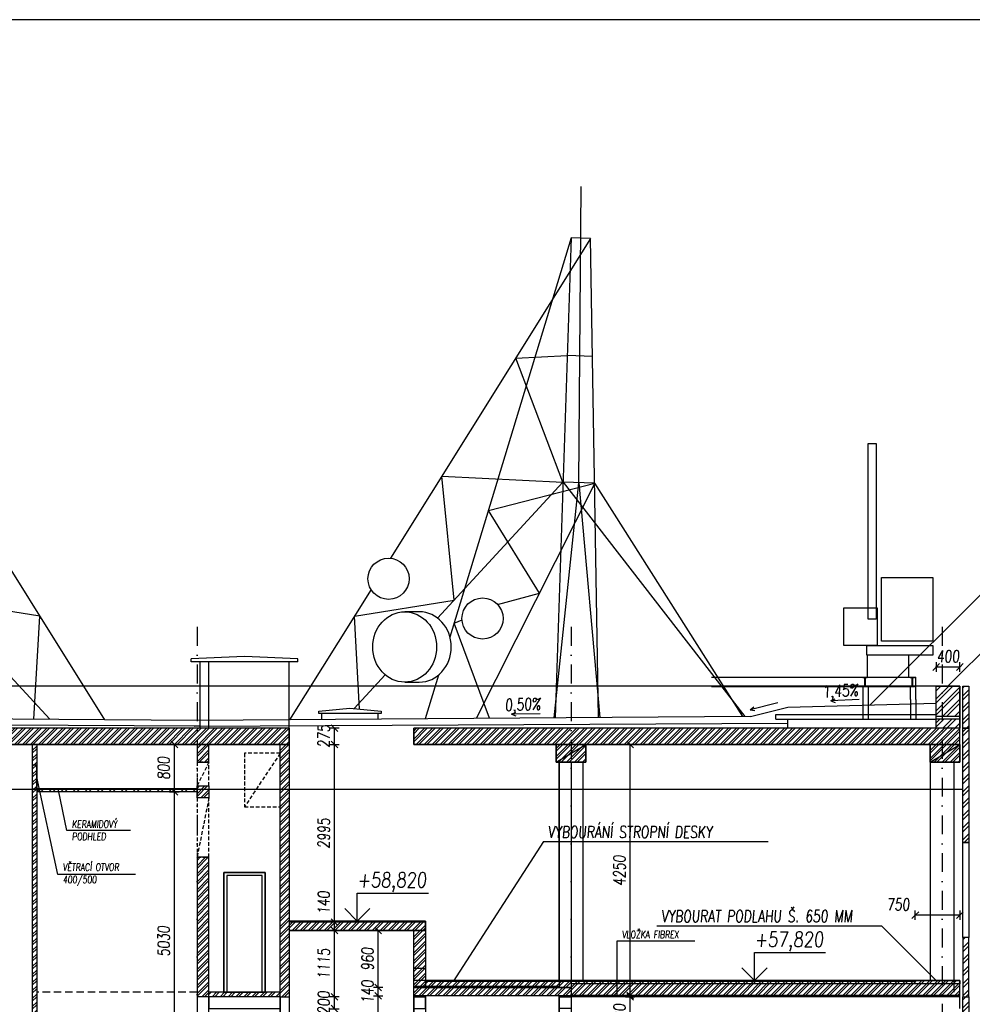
# Model space of a CAD drawing. Header units: millimetres. Extents: x 22267 to 193155, y 329430 to 541733.
# Tile 28 of 89: x 40523 to 56571, y 401949 to 418530. Entities that reach past the tile are written whole.
import ezdxf

# ---------------------------------------------------------------- set-up
doc = ezdxf.new("R2010")
doc.units = ezdxf.units.MM
doc.linetypes.add('ČERCHOVANÁ', pattern=[25.4, 12.7, -6.35, 0, -6.35])
doc.linetypes.add('ČÁRKOVANÁ', pattern=[19.05, 12.7, -6.35])
for name, color, linetype in [('BOURÁNÍ FASÁDY', 30, 'Continuous'), ('BOURÁNÍ PODLAHY', 30, 'Continuous'), ('BOURÁNÍ PŘÍČEK', 30, 'Continuous'), ('KOTY', 7, 'Continuous'), ('KOTY-DVERE', 8, 'Continuous'), ('KOTY_100', 7, 'Continuous'), ('KÓTY BP FASÁDA', 255, 'Continuous'), ('KÓTY BP PODLAHA', 255, 'Continuous'), ('KÓTY BP PŘÍČKY', 255, 'Continuous'), ('LEGENDA', 7, 'Continuous'), ('OSY', 7, 'Continuous'), ('TENKA', 4, 'Continuous'), ('TLUSTA', 2, 'Continuous'), ('ŽB', 1, 'Continuous')]:
    doc.layers.add(name, color=color, linetype=linetype)
doc.styles.add('CS-ROMANS', font='romans.shx', dxfattribs={"width": 0.75, "oblique": 5})
doc.styles.add('CS-ROMANS_100', font='romans.shx', dxfattribs={"width": 0.75, "oblique": 5, "height": 200})
doc.styles.add('ROMANS', font='romans.shx', dxfattribs={"width": 0.75, "oblique": 5, "height": 200})
doc.dimstyles.new('A_KÓTA_100', dxfattribs={"dimtxt": 200, "dimasz": 4, "dimexe": 100, "dimexo": 1500, "dimgap": 80, "dimtad": 1, "dimdec": 0, "dimdsep": 46, "dimtxsty": 'CS-ROMANS_100', "dimblk": 'KOT_CARA20', "dimcen": 90, "dimse1": 1, "dimse2": 1, "dimclrd": 256, "dimclre": 256, "dimclrt": 256, "dimadec": 0, "dimazin": 0, "dimtfac": 1, "dimtdec": 0, "dimtix": 1, "dimtmove": 2, "dimatfit": 3, "dimldrblk": 'OBLIQUE', "dimfxl": 1, "dimfxlon": 1, "dimtolj": 1, "dimarcsym": 0})

# ---------------------------------------------------------------- blocks, each defined once
blk = doc.blocks.new('VÝŠKOVÁ KÓTA 1')
at = {"ltscale": 0.25}
for p, q in [((0, 3.76), (9.59, 3.76)), ((0, 0), (0, 3.76)), ((0, 0), (-1.7, 1.7)), ((0, 0), (1.7, 1.7))]:
    blk.add_line(p, q, dxfattribs=at)
at = {"style": 'ROMANS', "oblique": 5, "width": 0.8}
blk.add_attdef('VÝŠKA', (0, 4.54), '', height=2, dxfattribs=at)
blk = doc.blocks.new('I160')
blk.add_lwpolyline([(-33.85315, -80), (-33.85315, -76.395, -0.374036), (-30.58015, -72.632), (-5.43015, -69.111, 0.374036), (-0.00315, -62.872), (-0.00315, 62.872, 0.374036), (-5.43015, 69.111), (-30.58015, 72.632, -0.374036), (-33.85315, 76.395), (-33.85315, 80), (40.14685, 80), (40.14685, 76.395, -0.374036), (36.87385, 72.632), (11.72385, 69.111, 0.374036), (6.29685, 62.872), (6.29685, -62.872, 0.374036), (11.72385, -69.111), (36.87385, -72.632, -0.374036), (40.14685, -76.395), (40.14685, -80)], format="xyb", close=True)
blk = doc.blocks.new('KOT_CARA20')
for p, q in [((0, 0), (-14.1, -14.1)), ((0, 20), (0, -20)), ((0, 0), (14.1, 14.1))]:
    blk.add_line(p, q)
blk = doc.blocks.new('*D2756')
at = {"layer": 'Defpoints', "color": 0, "transparency": 16777216}
for p in [(55611, 403451), (55611, 402350), (56361, 402350)]:
    blk.add_point(p, dxfattribs=at)
at = {"layer": 'KÓTY BP PODLAHA', "lineweight": -2, "transparency": 16777216}
blk.add_line((56357, 403451), (55615, 403451), dxfattribs=at)
at = {"layer": 'KÓTY BP PODLAHA', "lineweight": -2, "transparency": 16777216, "xscale": 4, "yscale": 4, "zscale": 4, "rotation": 180}
blk.add_blockref('KOT_CARA20', (55611, 403451), dxfattribs=at)
at = {"layer": 'KÓTY BP PODLAHA', "lineweight": -2, "transparency": 16777216, "xscale": 4, "yscale": 4, "zscale": 4}
blk.add_blockref('KOT_CARA20', (56361, 403451), dxfattribs=at)
at = {"layer": 'KÓTY BP PODLAHA', "transparency": 16777216, "insert": (55323, 403631), "char_height": 200, "attachment_point": 5, "style": 'CS-ROMANS_100'}
blk.add_mtext('\\A1;750', dxfattribs=at)
blk = doc.blocks.new('_OBLIQUE')
at = {"color": 0, "linetype": 'ByBlock', "ltscale": 15}
blk.add_line((-0.5, -0.5), (0.5, 0.5), dxfattribs=at)
blk = doc.blocks.new('*D2774')
at = {"layer": 'Defpoints', "color": 0, "transparency": 16777216}
for p in [(55961, 407629), (55961, 407305), (56361, 407305)]:
    blk.add_point(p, dxfattribs=at)
at = {"layer": 'KÓTY BP FASÁDA', "lineweight": -2, "transparency": 16777216}
for p, q in [((55957, 407629), (55953, 407629)), ((56361, 407629), (55961, 407629)), ((56365, 407629), (56369, 407629))]:
    blk.add_line(p, q, dxfattribs=at)
at = {"layer": 'KÓTY BP FASÁDA', "lineweight": -2, "transparency": 16777216, "xscale": 4, "yscale": 4, "zscale": 4}
blk.add_blockref('KOT_CARA20', (55961, 407629), dxfattribs=at)
at = {"layer": 'KÓTY BP FASÁDA', "lineweight": -2, "transparency": 16777216, "xscale": 4, "yscale": 4, "zscale": 4, "rotation": 180}
blk.add_blockref('KOT_CARA20', (56361, 407629), dxfattribs=at)
at = {"layer": 'KÓTY BP FASÁDA', "transparency": 16777216, "insert": (56161, 407809), "char_height": 200, "attachment_point": 5, "style": 'CS-ROMANS_100'}
blk.add_mtext('\\A1;400', dxfattribs=at)
blk = doc.blocks.new('*D3627')
at = {"layer": 'Defpoints', "color": 0, "transparency": 16777216}
for p in [(43129, 405525), (43205, 405525), (43349, 400495)]:
    blk.add_point(p, dxfattribs=at)
at = {"layer": 'KOTY_100', "lineweight": -2, "transparency": 16777216}
blk.add_line((43129, 400499), (43129, 405521), dxfattribs=at)
at = {"layer": 'KOTY_100', "lineweight": -2, "transparency": 16777216, "xscale": 4, "yscale": 4, "zscale": 4}
for p, rotation in [((43129, 405525), 90), ((43129, 400495), 270)]:
    blk.add_blockref('KOT_CARA20', p, dxfattribs=dict(at, rotation=rotation))
at = {"layer": 'KOTY_100', "transparency": 16777216, "insert": (42949, 403010), "char_height": 200, "attachment_point": 5, "rotation": 90, "style": 'CS-ROMANS_100'}
blk.add_mtext('\\A1;5030', dxfattribs=at)
blk = doc.blocks.new('*D3628')
at = {"layer": 'Defpoints', "color": 0, "transparency": 16777216}
for p in [(43129, 406325), (43252, 406325), (43205, 405525)]:
    blk.add_point(p, dxfattribs=at)
at = {"layer": 'KOTY_100', "lineweight": -2, "transparency": 16777216}
blk.add_line((43129, 405529), (43129, 406321), dxfattribs=at)
at = {"layer": 'KOTY_100', "lineweight": -2, "transparency": 16777216, "xscale": 4, "yscale": 4, "zscale": 4}
for p, rotation in [((43129, 406325), 90), ((43129, 405525), 270)]:
    blk.add_blockref('KOT_CARA20', p, dxfattribs=dict(at, rotation=rotation))
at = {"layer": 'KOTY_100', "transparency": 16777216, "insert": (42949, 405925), "char_height": 200, "attachment_point": 5, "rotation": 90, "style": 'CS-ROMANS_100'}
blk.add_mtext('\\A1;800', dxfattribs=at)
blk = doc.blocks.new('*D3668')
at = {"layer": 'Defpoints', "color": 0, "transparency": 16777216}
for p in [(44661, 402075), (45825, 402075), (44661, 401875)]:
    blk.add_point(p, dxfattribs=at)
at = {"layer": 'KOTY_100', "lineweight": -2, "transparency": 16777216}
for p, q in [((45825, 402079), (45825, 402083)), ((45825, 401875), (45825, 402075)), ((45825, 401871), (45825, 401867))]:
    blk.add_line(p, q, dxfattribs=at)
at = {"layer": 'KOTY_100', "lineweight": -2, "transparency": 16777216, "xscale": 4, "yscale": 4, "zscale": 4}
for p, rotation in [((45825, 402075), 270), ((45825, 401875), 90)]:
    blk.add_blockref('KOT_CARA20', p, dxfattribs=dict(at, rotation=rotation))
at = {"layer": 'KOTY_100', "transparency": 16777216, "insert": (45645, 401975), "char_height": 200, "attachment_point": 5, "rotation": 90, "style": 'CS-ROMANS_100'}
blk.add_mtext('\\A1;200', dxfattribs=at)
blk = doc.blocks.new('*D3669')
at = {"layer": 'Defpoints', "color": 0, "transparency": 16777216}
for p in [(45480, 403190), (45825, 403190), (44661, 402075)]:
    blk.add_point(p, dxfattribs=at)
at = {"layer": 'KOTY_100', "lineweight": -2, "transparency": 16777216}
blk.add_line((45825, 402079), (45825, 403186), dxfattribs=at)
at = {"layer": 'KOTY_100', "lineweight": -2, "transparency": 16777216, "xscale": 4, "yscale": 4, "zscale": 4}
for p, rotation in [((45825, 403190), 90), ((45825, 402075), 270)]:
    blk.add_blockref('KOT_CARA20', p, dxfattribs=dict(at, rotation=rotation))
at = {"layer": 'KOTY_100', "transparency": 16777216, "insert": (45645, 402633), "char_height": 200, "attachment_point": 5, "rotation": 90, "style": 'CS-ROMANS_100'}
blk.add_mtext('\\A1;1115', dxfattribs=at)
blk = doc.blocks.new('*D3670')
at = {"layer": 'Defpoints', "color": 0, "transparency": 16777216}
for p in [(45480, 403330), (45825, 403330), (45480, 403190)]:
    blk.add_point(p, dxfattribs=at)
at = {"layer": 'KOTY_100', "lineweight": -2, "transparency": 16777216}
for p, q in [((45825, 403334), (45825, 403338)), ((45825, 403190), (45825, 403330)), ((45825, 403186), (45825, 403182))]:
    blk.add_line(p, q, dxfattribs=at)
at = {"layer": 'KOTY_100', "lineweight": -2, "transparency": 16777216, "xscale": 4, "yscale": 4, "zscale": 4}
for p, rotation in [((45825, 403330), 270), ((45825, 403190), 90)]:
    blk.add_blockref('KOT_CARA20', p, dxfattribs=dict(at, rotation=rotation))
at = {"layer": 'KOTY_100', "transparency": 16777216, "insert": (45645, 403660), "char_height": 200, "attachment_point": 5, "rotation": 90, "style": 'CS-ROMANS_100'}
blk.add_mtext('\\A1;140', dxfattribs=at)
blk = doc.blocks.new('*D3671')
at = {"layer": 'Defpoints', "color": 0, "transparency": 16777216}
for p in [(44986, 406325), (45825, 406325), (45480, 403330)]:
    blk.add_point(p, dxfattribs=at)
at = {"layer": 'KOTY_100', "lineweight": -2, "transparency": 16777216}
blk.add_line((45825, 403334), (45825, 406321), dxfattribs=at)
at = {"layer": 'KOTY_100', "lineweight": -2, "transparency": 16777216, "xscale": 4, "yscale": 4, "zscale": 4}
for p, rotation in [((45825, 406325), 90), ((45825, 403330), 270)]:
    blk.add_blockref('KOT_CARA20', p, dxfattribs=dict(at, rotation=rotation))
at = {"layer": 'KOTY_100', "transparency": 16777216, "insert": (45645, 404828), "char_height": 200, "attachment_point": 5, "rotation": 90, "style": 'CS-ROMANS_100'}
blk.add_mtext('\\A1;2995', dxfattribs=at)
blk = doc.blocks.new('*D3672')
at = {"layer": 'Defpoints', "color": 0, "transparency": 16777216}
for p in [(45061, 406600), (45825, 406600), (44986, 406325)]:
    blk.add_point(p, dxfattribs=at)
at = {"layer": 'KOTY_100', "lineweight": -2, "transparency": 16777216}
for p, q in [((45825, 406604), (45825, 406608)), ((45825, 406325), (45825, 406600)), ((45825, 406321), (45825, 406317))]:
    blk.add_line(p, q, dxfattribs=at)
at = {"layer": 'KOTY_100', "lineweight": -2, "transparency": 16777216, "xscale": 4, "yscale": 4, "zscale": 4}
for p, rotation in [((45825, 406600), 270), ((45825, 406325), 90)]:
    blk.add_blockref('KOT_CARA20', p, dxfattribs=dict(at, rotation=rotation))
at = {"layer": 'KOTY_100', "transparency": 16777216, "insert": (45645, 406463), "char_height": 200, "attachment_point": 5, "rotation": 90, "style": 'CS-ROMANS_100'}
blk.add_mtext('\\A1;275', dxfattribs=at)
blk = doc.blocks.new('*D3711')
at = {"layer": 'Defpoints', "color": 0, "transparency": 16777216}
for p in [(46562, 402090), (47604, 402090), (47765, 398915)]:
    blk.add_point(p, dxfattribs=at)
at = {"layer": 'KOTY_100', "lineweight": -2, "transparency": 16777216}
blk.add_line((46562, 398919), (46562, 402086), dxfattribs=at)
at = {"layer": 'KOTY_100', "lineweight": -2, "transparency": 16777216, "xscale": 4, "yscale": 4, "zscale": 4}
for p, rotation in [((46562, 402090), 90), ((46562, 398915), 270)]:
    blk.add_blockref('KOT_CARA20', p, dxfattribs=dict(at, rotation=rotation))
at = {"layer": 'KOTY_100', "transparency": 16777216, "insert": (46382, 400503), "char_height": 200, "attachment_point": 5, "rotation": 90, "style": 'CS-ROMANS_100'}
blk.add_mtext('\\A1;3175', dxfattribs=at)
blk = doc.blocks.new('*D3712')
at = {"layer": 'Defpoints', "color": 0, "transparency": 16777216}
for p in [(46562, 402230), (47264, 402230), (47604, 402090)]:
    blk.add_point(p, dxfattribs=at)
at = {"layer": 'KOTY_100', "lineweight": -2, "transparency": 16777216}
for p, q in [((46562, 402234), (46562, 402238)), ((46562, 402090), (46562, 402230)), ((46562, 402086), (46562, 402082))]:
    blk.add_line(p, q, dxfattribs=at)
at = {"layer": 'KOTY_100', "lineweight": -2, "transparency": 16777216, "xscale": 4, "yscale": 4, "zscale": 4}
for p, rotation in [((46562, 402230), 270), ((46562, 402090), 90)]:
    blk.add_blockref('KOT_CARA20', p, dxfattribs=dict(at, rotation=rotation))
at = {"layer": 'KOTY_100', "transparency": 16777216, "insert": (46382, 402160), "char_height": 200, "attachment_point": 5, "rotation": 90, "style": 'CS-ROMANS_100'}
blk.add_mtext('\\A1;140', dxfattribs=at)
blk = doc.blocks.new('*D3713')
at = {"layer": 'Defpoints', "color": 0, "transparency": 16777216}
for p in [(46562, 403190), (47309, 403190), (47264, 402230)]:
    blk.add_point(p, dxfattribs=at)
at = {"layer": 'KOTY_100', "lineweight": -2, "transparency": 16777216}
blk.add_line((46562, 402234), (46562, 403186), dxfattribs=at)
at = {"layer": 'KOTY_100', "lineweight": -2, "transparency": 16777216, "xscale": 4, "yscale": 4, "zscale": 4}
for p, rotation in [((46562, 403190), 90), ((46562, 402230), 270)]:
    blk.add_blockref('KOT_CARA20', p, dxfattribs=dict(at, rotation=rotation))
at = {"layer": 'KOTY_100', "transparency": 16777216, "insert": (46382, 402710), "char_height": 200, "attachment_point": 5, "rotation": 90, "style": 'CS-ROMANS_100'}
blk.add_mtext('\\A1;960', dxfattribs=at)
blk = doc.blocks.new('*D3752')
at = {"layer": 'Defpoints', "color": 0, "transparency": 16777216}
for p in [(50808, 402095), (51063, 402095), (51151, 398915)]:
    blk.add_point(p, dxfattribs=at)
at = {"layer": 'KOTY_100', "lineweight": -2, "transparency": 16777216}
blk.add_line((50808, 398919), (50808, 402091), dxfattribs=at)
at = {"layer": 'KOTY_100', "lineweight": -2, "transparency": 16777216, "xscale": 4, "yscale": 4, "zscale": 4}
for p, rotation in [((50808, 402095), 90), ((50808, 398915), 270)]:
    blk.add_blockref('KOT_CARA20', p, dxfattribs=dict(at, rotation=rotation))
at = {"layer": 'KOTY_100', "transparency": 16777216, "insert": (50628, 400505), "char_height": 200, "attachment_point": 5, "rotation": 90, "style": 'CS-ROMANS_100'}
blk.add_mtext('\\A1;3180', dxfattribs=at)
blk = doc.blocks.new('*D3753')
at = {"layer": 'Defpoints', "color": 0, "transparency": 16777216}
for p in [(50808, 402075), (50996, 402075), (51063, 402095)]:
    blk.add_point(p, dxfattribs=at)
at = {"layer": 'KOTY_100', "lineweight": -2, "transparency": 16777216}
for p, q in [((50808, 402099), (50808, 402103)), ((50808, 402095), (50808, 402075)), ((50808, 402071), (50808, 402067))]:
    blk.add_line(p, q, dxfattribs=at)
at = {"layer": 'KOTY_100', "lineweight": -2, "transparency": 16777216, "xscale": 4, "yscale": 4, "zscale": 4}
for p, rotation in [((50808, 402095), 270), ((50808, 402075), 90)]:
    blk.add_blockref('KOT_CARA20', p, dxfattribs=dict(at, rotation=rotation))
at = {"layer": 'KOTY_100', "transparency": 16777216, "insert": (50628, 401826), "char_height": 200, "attachment_point": 5, "rotation": 90, "style": 'CS-ROMANS_100'}
blk.add_mtext('\\A1;20', dxfattribs=at)
blk = doc.blocks.new('*D3754')
at = {"layer": 'Defpoints', "color": 0, "transparency": 16777216}
for p in [(50808, 406325), (51338, 406325), (50996, 402075)]:
    blk.add_point(p, dxfattribs=at)
at = {"layer": 'KOTY_100', "lineweight": -2, "transparency": 16777216}
blk.add_line((50808, 402079), (50808, 406321), dxfattribs=at)
at = {"layer": 'KOTY_100', "lineweight": -2, "transparency": 16777216, "xscale": 4, "yscale": 4, "zscale": 4}
for p, rotation in [((50808, 406325), 90), ((50808, 402075), 270)]:
    blk.add_blockref('KOT_CARA20', p, dxfattribs=dict(at, rotation=rotation))
at = {"layer": 'KOTY_100', "transparency": 16777216, "insert": (50628, 404200), "char_height": 200, "attachment_point": 5, "rotation": 90, "style": 'CS-ROMANS_100'}
blk.add_mtext('\\A1;4250', dxfattribs=at)

msp = doc.modelspace()

# ---------------------------------------------------------------- hatches: boundary and pattern name
at = {"layer": 'BOURÁNÍ FASÁDY'}
h = msp.add_hatch(dxfattribs=at)
h.set_pattern_fill('ANSI32', color=256, scale=15)
h.set_pattern_definition([(45, (25300, -4e-09), (-101.02788, 101.02788), []), (45, (25367.35, -4e-09), (-101.02788, 101.02788), [])])
h.paths.add_polyline_path([(56261, 407305.5), (55961, 407305.5), (55961, 406800.5), (56261, 406800.5)])
h.paths.add_polyline_path([(56361, 407305.5), (56261, 407305.5), (56261, 406800.5), (56361, 406800.5), (56361, 407020.5)])
h.paths.add_polyline_path([(56261, 406750.5), (55961, 406750.5), (55961, 406600.5), (56261, 406600.5)])
h.paths.add_polyline_path([(56361, 406750.5), (56261, 406750.5), (56261, 406600.5), (56361, 406600.5)])
h = msp.add_hatch(dxfattribs=at)
h.set_pattern_fill('ANSI32', color=256, scale=15)
h.set_pattern_definition([(45, (25900, 0), (-101.02788, 101.02788), []), (45, (25967.35, 0), (-101.02788, 101.02788), [])])
h.paths.add_polyline_path([(56411, 406600.5), (56511, 406600.5), (56511, 407305.5), (56411, 407305.5)])
h.paths.add_polyline_path([(56411, 404675.5), (56511, 404675.5), (56511, 406600.5), (56411, 406600.5)])
h.paths.add_polyline_path([(56511, 402075.5), (56411, 402075.5), (56411, 403075.5), (56511, 403075.5)])
h.paths.add_polyline_path([(56411, 401515.5), (56511, 401515.5), (56511, 402075.5), (56411, 402075.5)])
h.paths.add_polyline_path([(56511, 398915.5), (56411, 398915.5), (56411, 399915.5), (56511, 399915.5)])
h.paths.add_polyline_path([(56411, 398355.5), (56511, 398355.5), (56511, 398915.5), (56411, 398915.5)])
h.paths.add_polyline_path([(56511, 395755.5), (56411, 395755.5), (56411, 396755.5), (56511, 396755.5)])
h.paths.add_polyline_path([(56411, 395195.5), (56511, 395195.5), (56511, 395755.5), (56411, 395755.5)])
h.paths.add_polyline_path([(56511, 392595.5), (56411, 392595.5), (56411, 393595.5), (56511, 393595.5)])
h.paths.add_polyline_path([(56411, 392035.5), (56511, 392035.5), (56511, 392595.5), (56411, 392595.5)])
h.paths.add_polyline_path([(56511, 389435.5), (56411, 389435.5), (56411, 390435.5), (56511, 390435.5)])
h.paths.add_polyline_path([(56411, 388875.5), (56511, 388875.5), (56511, 389435.5), (56411, 389435.5)])
h.paths.add_polyline_path([(56411, 385715.5), (56511, 385715.5), (56511, 386275.5), (56411, 386275.5)])
h.paths.add_polyline_path([(56511, 386275.5), (56411, 386275.5), (56411, 387275.5), (56511, 387275.5)])
h.paths.add_polyline_path([(56511, 383115.5), (56411, 383115.5), (56411, 384115.5), (56511, 384115.5)])
h.paths.add_polyline_path([(56411, 382555.5), (56511, 382555.5), (56511, 383115.5), (56411, 383115.5)])
h.paths.add_polyline_path([(56511, 379955.5), (56411, 379955.5), (56411, 380955.5), (56511, 380955.5)])
h.paths.add_polyline_path([(56411, 379395.5), (56511, 379395.5), (56511, 379955.5), (56411, 379955.5)])
h.paths.add_polyline_path([(56511, 376795.5), (56411, 376795.5), (56411, 377795.5), (56511, 377795.5)])
h.paths.add_polyline_path([(56411, 376235.5), (56511, 376235.5), (56511, 376795.5), (56411, 376795.5)])
h.paths.add_polyline_path([(56511, 373635.5), (56411, 373635.5), (56411, 374635.5), (56511, 374635.5)])
h.paths.add_polyline_path([(56411, 373075.5), (56511, 373075.5), (56511, 373635.5), (56411, 373635.5)])
h.paths.add_polyline_path([(56511, 370475.5), (56411, 370475.5), (56411, 371475.5), (56511, 371475.5)])
h.paths.add_polyline_path([(56411, 369915.5), (56511, 369915.5), (56511, 370475.5), (56411, 370475.5)])
h.paths.add_polyline_path([(56511, 367315.5), (56411, 367315.5), (56411, 368315.5), (56511, 368315.5)])
h.paths.add_polyline_path([(56411, 366755.5), (56511, 366755.5), (56511, 367315.5), (56411, 367315.5)])
h.paths.add_polyline_path([(56511, 364155.5), (56411, 364155.5), (56411, 365155.5), (56511, 365155.5)])
h.paths.add_polyline_path([(56411, 363595.5), (56511, 363595.5), (56511, 364155.5), (56411, 364155.5)])
h.paths.add_polyline_path([(56511, 360995.5), (56411, 360995.5), (56411, 361995.5), (56511, 361995.5)])
h.paths.add_polyline_path([(56411, 360435.5), (56511, 360435.5), (56511, 360995.5), (56411, 360995.5)])
h.paths.add_polyline_path([(56511, 357835.5), (56411, 357835.5), (56411, 358835.5), (56511, 358835.5)])
h.paths.add_polyline_path([(56411, 357275.5), (56511, 357275.5), (56511, 357835.5), (56411, 357835.5)])
h.paths.add_polyline_path([(56511, 354675.5), (56411, 354675.5), (56411, 355675.5), (56511, 355675.5)])
h.paths.add_polyline_path([(56411, 354115.5), (56511, 354115.5), (56511, 354675.5), (56411, 354675.5)])
h.paths.add_polyline_path([(56511, 351515.5), (56411, 351515.5), (56411, 352515.5), (56511, 352515.5)])
h.paths.add_polyline_path([(56411, 350955.5), (56511, 350955.5), (56511, 351515.5), (56411, 351515.5)])
h.paths.add_polyline_path([(56511, 348365.5), (56411, 348365.5), (56411, 348355.5), (56511, 348355.5)], flags=17)
h.paths.add_polyline_path([(56511, 348355.5), (56411, 348355.5), (56411, 349355.5), (56511, 349355.5)])
at = {"layer": 'BOURÁNÍ PODLAHY'}
h = msp.add_hatch(dxfattribs=at)
h.set_pattern_fill('ANSI32', color=256, scale=10)
h.set_pattern_definition([(45, (25893.14, 200), (-67.35192, 67.35192), []), (45, (25938.04, 200), (-67.35192, 67.35192), [])])
h.paths.add_polyline_path([(56361, 402350.5), (56361, 402295.5)], flags=17)
h.paths.add_polyline_path([(43511, 406025.5), (43711, 406025.5), (43711, 406325.5), (44911, 406325.5), (44911, 402075.5), (45061, 402075.5), (45061, 403190.5), (47161, 403190.5), (47161, 402075.5), (47361, 402075.5), (47361, 402090.5), (49611, 402090.5), (49611, 402075.5), (56361, 402075.5), (56361, 402350.5), (47361, 402350.5), (47361, 403350.5), (45061, 403350.5), (45061, 406600.5), (30661, 406600.5), (30661, 406025.5), (31161, 406025.5), (31161, 406325.5), (36961, 406325.5), (36961, 406025.5), (37461, 406025.5), (37461, 406325.5), (40736, 406325.5), (40736, 401520.5), (40661, 401520.5), (40661, 400495.5), (40811, 400495.5), (40811, 406325.5), (43511, 406325.5)])
h.paths.add_polyline_path([(43711, 404425.5), (43511, 404425.5), (43511, 402075.5), (43711, 402075.5)], flags=17)
h.paths.add_polyline_path([(43511, 405425.5), (43711, 405425.5), (43711, 405625.5), (43511, 405625.5)], flags=17)
h = msp.add_hatch(dxfattribs=at)
h.set_pattern_fill('ANSI32', color=256, scale=10)
h.paths.add_polyline_path([(49811, 406600.5), (47161, 406600.5), (47161, 406325.5), (49561, 406325.5), (49561, 406025.5), (49811, 406025.5)])
h.paths.add_polyline_path([(56361, 406600.5), (49811, 406600.5), (49811, 406025.5), (50061, 406025.5), (50061, 406325.5), (55861, 406325.5), (55861, 406025.5), (56361, 406025.5)])
h = msp.add_hatch(dxfattribs=at)
h.set_pattern_fill('ANSI32', color=256, scale=10)
h.paths.add_polyline_path([(44911, 402150.5), (43711, 402150.5), (43711, 402075.5), (44911, 402075.5)])
h = msp.add_hatch(dxfattribs=at)
h.set_pattern_fill('ANSI32', color=256, scale=10)
h.paths.add_polyline_path([(47361, 402090.5), (47161, 402090.5)])
h.paths.add_polyline_path([(49811, 402090.5), (49611, 402090.5)])
at = {"layer": 'BOURÁNÍ PŘÍČEK'}
h = msp.add_hatch(dxfattribs=at)
h.set_pattern_fill('ANSI32', color=256, scale=15)
h.paths.add_polyline_path([(43511, 405575.5), (40811, 405575.5), (40811, 405525.5), (43511, 405525.5)])

# ---------------------------------------------------------------- linework, layer by layer
at = {"layer": 'BOURÁNÍ FASÁDY'}
for p, q in [((54800, 407830.9), (54800, 407455.5)), ((55493.3, 407830.9), (55493.3, 407455.5)), ((54727.9, 407295.5), (54727.9, 407064.7)), ((54817.9, 407295.5), (54817.9, 407066.5)), ((54727.9, 407064.7), (54727.9, 406750.5)), ((54817.9, 407066.5), (54817.9, 406750.5)), ((55527.9, 407080.7), (55527.9, 406750.5)), ((55621, 407082.5), (55621, 406750.5))]:
    msp.add_line(p, q, dxfattribs=at)
for points in [[(49942.7, 410732.1), (49980.1, 415721.8)], [(36880.4, 414847.4), (41951.4, 406742)], [(50141.6, 414847.4), (46770.8, 409459.7)], [(49812.9, 414858.7), (47771.5, 408133.6)], [(50276.6, 406779.1), (50141.6, 414847.4), (49812.9, 414858.7), (49546.5, 406773.9)], [(40764.2, 406750.4), (40860.3, 408486.1), (39180.9, 408754.7), (39385, 410844.1), (37349.9, 410741.4), (38141.7, 412831.4), (37276.9, 412875.6)], [(46248.4, 406919.6), (46161.7, 408486.1), (47841.1, 408754.7), (47637, 410844.1), (49672.1, 410741.4), (48880.3, 412831.4), (49745.1, 412875.6)], [(50176.1, 412860.9), (49745.1, 412875.6)], [(49672.1, 410741.4), (47562.7, 408452.6)], [(50213.2, 410722.9), (49672.1, 410741.4)], [(49679.4, 410741.1), (52738.8, 406796.7)], [(50213.2, 410722.9), (48214.8, 406764.4)], [(48418.9, 410266.3), (50213.2, 410722.9)], [(49528.8, 406773.8), (49942.7, 410732.1), (50294, 406779.2)], [(52707.6, 406796.5), (50213.2, 410722.9)], [(48574.2, 408681.5), (49278.7, 408871.7), (48418.9, 410266.3)], [(46441.7, 408933.7), (45070.6, 406742)], [(47254.9, 408558.9), (47008.8, 408558.9)], [(48439.2, 406766), (47841.9, 408365.4), (47974.7, 408422.7)], [(39691.6, 408200.6), (41029.8, 406748.6)], [(45211, 407765.5), (44311, 407805.5), (43411, 407765.5)], [(43411, 407715.5), (43411, 407765.5)], [(45211, 407715.5), (45211, 407765.5)], [(45211, 407715.5), (43411, 407715.5)], [(43561, 406600.5), (43561, 407715.5)], [(43711, 406600.5), (43711, 407715.5)], [(45061, 406325.5), (45061, 407715.5)], [(46681.7, 407496.6), (46158.2, 406928.6)], [(47576.8, 407492.3), (47354, 406758.3)], [(52179, 407455.5), (55621, 407455.5)], [(55621, 407082.5), (55621, 407455.5)], [(56361, 407305.5), (30661, 407305.5)], [(47008.8, 407374.8), (47254.9, 407374.8)], [(55527.9, 407080.7), (55527.9, 407295.5), (52179, 407295.5)], [(55961, 407020.5), (55961, 407305.5), (56361, 407305.5), (56361, 406600.5)], [(56361, 406600.5), (56361, 407305.5)], [(52835.6, 406797.4), (53461, 406950.5)], [(53461, 406950.5), (55961, 407020.5)], [(55961, 406600.5), (55961, 407020.5)], [(52835.6, 406797.4), (43511, 406730.9), (34186.4, 406797.4)], [(45611, 406745.8), (45611, 406845.8)], [(46561, 406752.6), (46561, 406845.8)], [(53261, 406830.5), (55961, 406830.5)], [(53261, 406750.5), (53261, 406830.5)], [(43561, 406630.5), (33561, 406680.5)], [(43461, 406630.5), (53461, 406680.5)], [(53261, 406750.5), (55961, 406750.5)], [(53461, 406600.5), (53461, 406750.5)]]:
    msp.add_lwpolyline(points, dxfattribs=at)
for points in [[(54814.2, 411394.1), (54950.3, 411394.1), (54950.3, 408436.4), (54814.2, 408436.4)], [(55042.8, 409137.8), (55903.3, 409137.8), (55903.3, 408061.8), (55042.8, 408061.8)], [(54969.6, 407988.9), (54407.1, 407988.9), (54407.1, 408624.4), (54969.6, 408624.4)], [(54792.3, 407988.9), (55903.3, 407988.9), (55903.3, 407830.9), (54792.3, 407830.9)], [(56511, 406600.5), (56411, 406600.5), (56411, 407305.5), (56511, 407305.5)], [(46611, 406845.8), (45561, 406845.8), (45561, 406883.3), (46086, 406935.8), (46611, 406883.3)], [(55961, 406800.5), (56361, 406800.5), (56361, 406750.5), (55961, 406750.5)], [(56511, 404675.5), (56411, 404675.5), (56411, 406600.5), (56511, 406600.5)], [(56511, 403075.5), (56411, 403075.5), (56411, 404675.5), (56511, 404675.5)], [(56411, 402075.5), (56511, 402075.5), (56511, 403075.5), (56411, 403075.5)], [(56511, 401515.5), (56411, 401515.5), (56411, 402075.5), (56511, 402075.5)]]:
    msp.add_lwpolyline(points, close=True, dxfattribs=at)
for centre in [(46736.9, 409115), (48320.4, 408445.8)]:
    msp.add_circle(centre, 346.4, dxfattribs=at)
msp.add_ellipse((47008.8, 407966.9), major_axis=(0, 592), ratio=0.9095134, dxfattribs=at)
msp.add_ellipse((47254.9, 407966.9), major_axis=(0, 592), ratio=0.9095134, start_param=3.1415927, end_param=6.2831853, dxfattribs=at)
at = {"layer": 'BOURÁNÍ PODLAHY'}
for p, q in [((49611, 402350.5), (49611, 406025.5)), ((49811, 406025.5), (49811, 402350.5)), ((47361, 403350.5), (47361, 402350.5)), ((47161, 403190.5), (47361, 403190.5)), ((47161, 402090.5), (47161, 403190.5)), ((47361, 403190.5), (47361, 402350.5)), ((47361, 402350.5), (47361, 402250.5)), ((49611, 402350.5), (49611, 402230.5)), ((49811, 402350.5), (49811, 402230.5)), ((49811, 402230.5), (49611, 402230.5)), ((43711, 402075.5), (43511, 402075.5)), ((44911, 402075.5), (45061, 402075.5)), ((47161, 402090.5), (47361, 402090.5)), ((47161, 402075.5), (47161, 402090.5)), ((47361, 402090.5), (47361, 402075.5)), ((49611, 402075.5), (49611, 402090.5))]:
    msp.add_line(p, q, dxfattribs=at)
for points in [[(30661, 406325.5), (45061, 406325.5), (45061, 406600.5), (30661, 406600.5)], [(47161, 406325.5), (56361, 406325.5), (56361, 406600.5), (47161, 406600.5)], [(43511, 406025.5), (43711, 406025.5), (43711, 406325.5), (43511, 406325.5)], [(49561, 406325.5), (50061, 406325.5), (50061, 406025.5), (49561, 406025.5)], [(49561, 406025.5), (50061, 406025.5), (50061, 406325.5), (49561, 406325.5)], [(55861, 406325.5), (56361, 406325.5), (56361, 406025.5), (55861, 406025.5)], [(55861, 406025.5), (56361, 406025.5), (56361, 406325.5), (55861, 406325.5)], [(43511, 405625.5), (43711, 405625.5), (43711, 405425.5), (43511, 405425.5)], [(45061, 403190.5), (47361, 403190.5), (47361, 403330.5), (45061, 403330.5)], [(56361, 402295.5), (55611, 402295.5), (55611, 402350.5), (56361, 402350.5)], [(47161, 402230.5), (49811, 402230.5), (49811, 402090.5), (47161, 402090.5)]]:
    msp.add_lwpolyline(points, close=True, dxfattribs=at)
for points in [[(56361, 406600.5), (47161, 406600.5)], [(47161, 406325.5), (47161, 406600.5)], [(45061, 406325.5), (30661, 406325.5)], [(44911, 402075.5), (44911, 406325.5), (45061, 406325.5), (45061, 402075.5)], [(56361, 406325.5), (47161, 406325.5)], [(49561, 406025.5), (50061, 406325.5)], [(55861, 406325.5), (55861, 402350.5)], [(55861, 406025.5), (56361, 406325.5)], [(49611, 406025.5), (49611, 402350.5)], [(50011, 406025.5), (50011, 402350.5)], [(56261, 406025.5), (56261, 402150.5)], [(43711, 402075.5), (43711, 404425.5), (43511, 404425.5), (43511, 402075.5)], [(47361, 403350.5), (45061, 403350.5)], [(47361, 403330.5), (45061, 403330.5)], [(47161, 403190.5), (45061, 403190.5)], [(47361, 403190.5), (47161, 403190.5)], [(47361, 402550.5), (47161, 402550.5)], [(56361, 402350.5), (47161, 402350.5)], [(55611, 402330.5), (47361, 402330.5)], [(56361, 402295.5), (49811, 402295.5)], [(56361, 402275.5), (56361, 402350.5), (55861, 402350.5)], [(56361, 401875.5), (56361, 402350.5)], [(44911, 402150.5), (43711, 402150.5)], [(49611, 402250.5), (47161, 402250.5)], [(49611, 402230.5), (47161, 402230.5)], [(47361, 402090.5), (47161, 402090.5)], [(49611, 402090.5), (47361, 402090.5)], [(56361, 402095.5), (49811, 402095.5)]]:
    msp.add_lwpolyline(points, dxfattribs=at)
at = {"layer": 'BOURÁNÍ PODLAHY', "linetype": 'ČÁRKOVANÁ', "ltscale": 5}
for points in [[(44311, 405275.5), (44911, 405275.5), (44911, 406175.5), (44311, 406175.5)], [(43511, 405625.5), (43711, 405625.5), (43711, 406025.5), (43511, 406025.5)], [(43511, 404425.5), (43711, 404425.5), (43711, 405425.5), (43511, 405425.5)]]:
    msp.add_lwpolyline(points, close=True, dxfattribs=at)
for points in [[(44911, 406175.5), (44311, 405275.5)], [(43711, 406025.5), (43511, 405625.5)], [(43711, 405425.5), (43511, 404425.5)]]:
    msp.add_lwpolyline(points, dxfattribs=at)
at = {"layer": 'BOURÁNÍ PŘÍČEK'}
msp.add_line((47361, 402075.5), (47361, 339185.5), dxfattribs=at)
for points in [[(40736, 406325.5), (40736, 401520.5)], [(40811, 406325.5), (40811, 401370.5)], [(40811, 406325.5), (40811, 401370.5)], [(43511, 405575.5), (40811, 405575.5)], [(43511, 405525.5), (40811, 405525.5)]]:
    msp.add_lwpolyline(points, dxfattribs=at)
for points in [[(40736, 405575.5), (40811, 405575.5), (40811, 405975.5), (40736, 405975.5)], [(43961, 402150.5), (44661, 402150.5), (44661, 404170.5), (43961, 404170.5)], [(43961, 404170.5), (44661, 404170.5), (44661, 402150.5), (43961, 402150.5)], [(44011, 402150.5), (44611, 402150.5), (44611, 404120.5), (44011, 404120.5)]]:
    msp.add_lwpolyline(points, close=True, dxfattribs=at)
at = {"layer": 'KOTY', "linetype": 'ByBlock'}
msp.add_line((52577.5, 402350.5), (53894.6, 402350.5), dxfattribs=at)
at = {"layer": 'KOTY-DVERE'}
for points in [[(42473.3, 404132.6), (41163.7, 404132.6), (40811, 405775.5)], [(51894.3, 403009.8), (50584.7, 403009.8), (50584.7, 402095.5)]]:
    msp.add_lwpolyline(points, dxfattribs=at)
at = {"layer": 'KÓTY BP FASÁDA'}
for p, q in [((57422.8, 409563.1), (54849, 406989.4)), ((57417.7, 408562.2), (56161, 407305.5)), ((40211, 405569.7), (56411, 405569.7))]:
    msp.add_line(p, q, dxfattribs=at)
at = {"layer": 'KÓTY BP PODLAHA'}
for p, q in [((49346, 404690), (47826.1, 402330.5)), ((49346, 404690), (53132, 404690)), ((51256, 403271.6), (55042, 403271.6)), ((55042, 403271.6), (55963.1, 402350.5))]:
    msp.add_line(p, q, dxfattribs=at)
at = {"layer": 'KÓTY BP PŘÍČKY'}
for p, q in [((54185.3, 407060.9), (54258, 407094.7)), ((53294.1, 407028.2), (52828.1, 406908.6)), ((52828.1, 406908.6), (52892.1, 406956.9)), ((54665.9, 407080.6), (54185.3, 407060.9)), ((54185.3, 407060.9), (54260.5, 407033.1)), ((48808.9, 406834.6), (48882.4, 406866.7)), ((49289.9, 406843.1), (48808.9, 406834.6)), ((48808.9, 406834.6), (48883.5, 406805.1)), ((52828.1, 406908.6), (52907.5, 406897.2))]:
    msp.add_line(p, q, dxfattribs=at)
msp.add_lwpolyline([(42388.3, 404877.4), (41317.4, 404877.4), (41178.3, 405553.8)], dxfattribs=at)
at = {"layer": 'LEGENDA'}
msp.add_lwpolyline([(24214.7, 329430.5), (76214.7, 329430.5), (76214.7, 418530.5), (24214.7, 418530.5)], close=True, dxfattribs=at)
at = {"layer": 'OSY', "linetype": 'ČERCHOVANÁ', "ltscale": 25}
for p, q in [((43511, 408305.5), (43511, 331387.3)), ((49811, 408305.5), (49811, 331387.3)), ((56061, 408305.5), (56061, 332968))]:
    msp.add_line(p, q, dxfattribs=at)
at = {"layer": 'TENKA'}
for points in [[(45061, 406600.5), (30661, 406600.5)], [(44911, 402075.5), (43711, 402075.5)]]:
    msp.add_lwpolyline(points, dxfattribs=at)
at = {"layer": 'TENKA', "linetype": 'ČÁRKOVANÁ', "ltscale": 10}
msp.add_lwpolyline([(43511, 402150.5), (40811, 402150.5)], dxfattribs=at)
at = {"layer": 'TLUSTA'}
for points in [[(45061, 406600.5), (45061, 406325.5)], [(56361, 406325.5), (56361, 406600.5)], [(44911, 402075.5), (44911, 336000.5)], [(45061, 402075.5), (45061, 336050.5)]]:
    msp.add_lwpolyline(points, dxfattribs=at)
at = {"layer": 'ŽB'}
for p, q in [((49611, 406025.5), (49811, 406025.5)), ((47161, 401190.5), (47161, 402075.5)), ((47161, 402075.5), (47361, 402075.5)), ((47361, 402075.5), (47361, 401190.5)), ((49611, 402075.5), (49811, 402075.5)), ((49611, 347855.5), (49611, 402075.5)), ((49611, 402075.5), (49611, 347855.5)), ((49811, 402075.5), (49811, 347855.5))]:
    msp.add_line(p, q, dxfattribs=at)
for points in [[(43511, 402075.5), (43511, 336000.5), (43711, 336000.5), (43711, 402075.5)], [(45061, 402075.5), (45061, 336050.5), (44911, 336050.5), (44911, 402075.5)], [(47161, 402075.5), (47161, 336050.5)], [(47161, 402075.5), (47161, 401875.5), (47361, 401875.5), (47361, 402075.5)], [(56361, 402075.5), (49811, 402075.5)]]:
    msp.add_lwpolyline(points, dxfattribs=at)
for points in [[(43711, 401875.5), (44911, 401875.5), (44911, 402075.5), (43711, 402075.5)], [(49811, 401875.5), (49611, 401875.5), (49611, 402075.5), (49811, 402075.5)]]:
    msp.add_lwpolyline(points, close=True, dxfattribs=at)

# ---------------------------------------------------------------- block references
at = {"layer": 'BOURÁNÍ FASÁDY'}
for p in [(54758.4, 407375.5), (55558.4, 407375.5)]:
    msp.add_blockref('I160', p, dxfattribs=at)
at = {"layer": 'KOTY', "xscale": 125, "yscale": 125, "zscale": 125}
for p, values in [((46211, 403350.5), {'VÝŠKA': '+58,820'}), ((52900.5, 402350.5), {'VÝŠKA': '+57,820'})]:
    msp.add_blockref('VÝŠKOVÁ KÓTA 1', p, dxfattribs=at).add_auto_attribs(values)

# ---------------------------------------------------------------- texts
at = {"layer": 'KOTY-DVERE', "char_height": 125, "width": 1172.911, "attachment_point": 4, "style": 'CS-ROMANS'}
for s, insert in [('\\A1;VĚTRACÍ OTVOR\\P400/500', (41249.5, 404132.6)), ('\\A1;VLOŽKA FIBREX', (50670.5, 403123))]:
    msp.add_mtext(s, dxfattribs=dict(at, insert=insert))
at = {"layer": 'KÓTY BP PODLAHA', "ltscale": 15, "style": 'CS-ROMANS', "oblique": 5, "width": 0.75}
for s, rotation, p in [('1,45%%%', 3.28991, (54052.8, 407111.9)), ('0,50%%%', 1.95833, (48699, 406889.4))]:
    msp.add_text(s, height=200, rotation=rotation, dxfattribs=at).set_placement(p)
for s, p in [('VYBOURÁNÍ STROPNÍ DESKY', (49419.4, 404751)), ('VYBOURAT PODLAHU Š. 650 MM ', (51329.4, 403332.6))]:
    msp.add_text(s, height=200, dxfattribs=at).set_placement(p)
at = {"layer": 'KÓTY BP PŘÍČKY', "insert": (41403.2, 404877.4), "char_height": 125, "width": 1172.911, "attachment_point": 4, "style": 'CS-ROMANS'}
msp.add_mtext('\\A1;KERAMIDOVÝ PODHLED', dxfattribs=at)

# ---------------------------------------------------------------- dimensions: what is measured, and where the dimension line sits
at = {"layer": 'KOTY_100'}
for base, p1, p2, picture, middle in [((45825, 406600.5), (44986, 406325.5), (45061, 406600.5), '*D3672', (45645, 406463)), ((43129.5, 406325.5), (43205.2, 405525.5), (43251.7, 406325.5), '*D3628', (42949.5, 405925.5)), ((45825, 406325.5), (45479.5, 403330.5), (44986, 406325.5), '*D3671', (45645, 404828)), ((50808.1, 406325.5), (50995.6, 402075.5), (51338, 406325.5), '*D3754', (50628.1, 404200.5)), ((43129.5, 405525.5), (43349.2, 400495.5), (43205.2, 405525.5), '*D3627', (42949.5, 403010.5)), ((45825, 403190.5), (44661, 402075.5), (45479.5, 403190.5), '*D3669', (45645, 402633)), ((46562.3, 403190.5), (47264.1, 402230.5), (47309.1, 403190.5), '*D3713', (46382.3, 402710.5)), ((46562.3, 402230.5), (47604.3, 402090.5), (47264.1, 402230.5), '*D3712', (46382.3, 402160.5)), ((45825, 402075.5), (44661, 401875.5), (44661, 402075.5), '*D3668', (45645, 401975.5)), ((46562.3, 402090.5), (47764.8, 398915.5), (47604.3, 402090.5), '*D3711', (46382.3, 400503)), ((50808.1, 402095.5), (51150.9, 398915.5), (51063.4, 402095.5), '*D3752', (50628.1, 400505.5))]:
    dim = msp.add_linear_dim(base=base, p1=p1, p2=p2, angle=90, dimstyle='A_KÓTA_100', dxfattribs=at)
    dim.commit()
    dim.dimension.update_dxf_attribs({"geometry": picture, "text_midpoint": middle})
for base, p1, p2, picture, middle in [((45825, 403330.5), (45479.5, 403190.5), (45479.5, 403330.5), '*D3670', (45645, 403660)), ((50808.1, 402075.5), (51063.4, 402095.5), (50995.6, 402075.5), '*D3753', (50628.1, 401825.9))]:
    dim = msp.add_linear_dim(base=base, p1=p1, p2=p2, angle=90, dimstyle='A_KÓTA_100', dxfattribs=at)
    dim.commit()
    dim.dimension.update_dxf_attribs({"geometry": picture, "text_midpoint": middle, "dimtype": 160})
at = {"layer": 'KÓTY BP FASÁDA'}
dim = msp.add_linear_dim(base=(55961, 407628.6), p1=(56361, 407305.5), p2=(55961, 407305.5), angle=180, dimstyle='A_KÓTA_100', dxfattribs=at)
dim.commit()
dim.dimension.update_dxf_attribs({"geometry": '*D2774', "text_midpoint": (56161, 407808.6)})
at = {"layer": 'KÓTY BP PODLAHA'}
dim = msp.add_linear_dim(base=(55611, 403451.2), p1=(56361, 402350.5), p2=(55611, 402350.5), angle=180, dimstyle='A_KÓTA_100', dxfattribs=at)
dim.commit()
dim.dimension.update_dxf_attribs({"geometry": '*D2756', "text_midpoint": (55323.2, 403631.2), "dimtype": 160})

doc.saveas('drawing.dxf')
